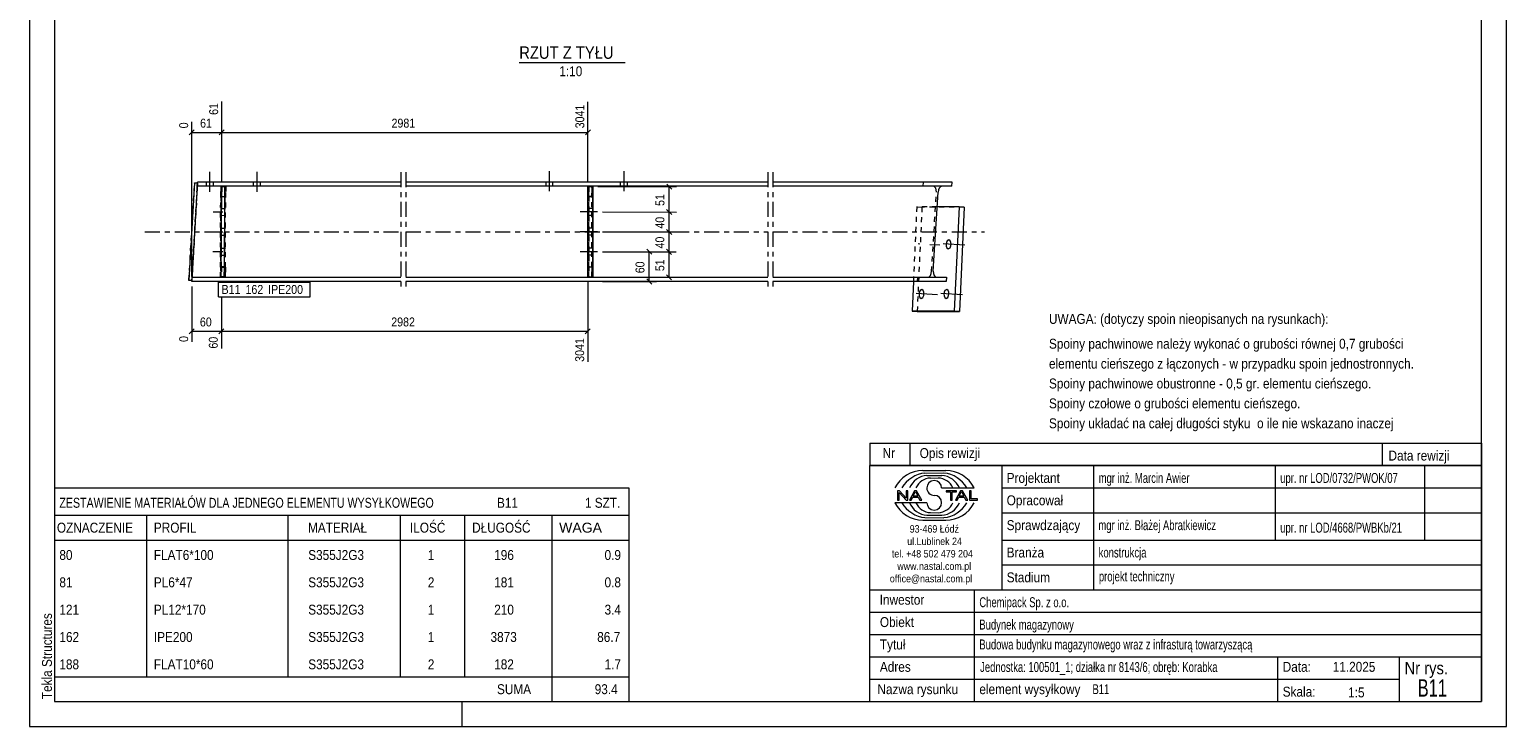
# Model space of a CAD drawing. Header units: millimetres. Extents: x 0 to 297, y 0 to 420.
# Tile 1 of 3: x 0 to 297, y 0 to 140. Entities that reach past the tile are written whole.
import ezdxf

# ---------------------------------------------------------------- set-up
doc = ezdxf.new("R2010")
doc.units = ezdxf.units.MM
for name, pattern in [('XKITLINE00', [0]), ('XKITLINE01', [4, 1, -1, 1, -1]), ('XKITLINE02', [4, 2, -2]), ('XKITLINE03', [6, 3, -1, 1, -1])]:
    doc.linetypes.add(name, pattern=pattern)
for name, color, linetype, lineweight in [('Arkusz rysunku', 3, 'Continuous', 0), ('Element', 2, 'Continuous', 0), ('Inny typ obiektu', 7, 'Continuous', 0), ('Wymiar', 4, 'Continuous', 0), ('Znak elementu', 2, 'Continuous', 0), ('Śruba', 3, 'Continuous', 0)]:
    doc.layers.add(name, color=color, linetype=linetype, lineweight=lineweight)
doc.styles.add('ARIAL', font='ARIAL.TTF')

msp = doc.modelspace()

# ---------------------------------------------------------------- linework, layer by layer
at = {"layer": 'Arkusz rysunku', "linetype": 'XKITLINE00', "lineweight": 0}
for p, q in [((0, 420), (0, 0)), ((297, 0), (297, 420)), ((5, 415), (5, 5)), ((292, 5), (292, 415)), ((5, 5), (292, 5)), ((87, 0), (87, 5)), ((0, 0), (297, 0))]:
    msp.add_line(p, q, dxfattribs=at)
at = {"layer": 'Element', "linetype": 'XKITLINE03', "lineweight": 0}
for p, q in [((74.66, 111.52), (74.66, 87.52)), ((75.66, 111.52), (75.66, 87.52)), ((148.46, 111.52), (148.46, 87.52)), ((149.46, 111.52), (149.46, 87.52)), ((23.21, 99.52), (74.66, 99.52)), ((75.66, 99.52), (148.46, 99.52)), ((149.46, 99.52), (192.05, 99.52))]:
    msp.add_line(p, q, dxfattribs=at)
at = {"layer": 'Element', "linetype": 'XKITLINE00', "lineweight": 0}
for p, q in [((33.18, 109.37), (32.03, 89.77)), ((33.74, 108.67), (32.63, 89.73)), ((33.18, 109.37), (33.78, 109.33)), ((33.74, 108.67), (33.79, 109.52)), ((74.66, 108.67), (33.74, 108.67)), ((74.66, 109.52), (33.79, 109.52)), ((38.56, 90.45), (38.65, 108.59)), ((39.25, 108.58), (38.65, 108.59)), ((39.25, 108.58), (39.16, 90.45)), ((39.24, 106.58), (39.25, 108.58)), ((39.25, 108.58), (39.25, 108.58)), ((39.25, 108.58), (39.25, 108.58)), ((148.46, 109.52), (75.66, 109.52)), ((148.46, 108.67), (75.66, 108.67)), ((112.25, 90.4), (112.28, 108.64)), ((113.28, 108.63), (112.28, 108.64)), ((113.28, 108.63), (113.25, 90.4)), ((113.28, 106.63), (113.28, 108.63)), ((113.28, 108.63), (113.28, 108.63)), ((113.28, 108.63), (113.28, 108.63)), ((185.54, 109.52), (149.46, 109.52)), ((185.49, 108.67), (149.46, 108.67)), ((181.74, 91.57), (182.7, 107.47)), ((182.78, 107.93), (182.7, 107.47)), ((182.95, 108.31), (182.78, 107.93)), ((183.19, 108.57), (182.95, 108.31)), ((183.46, 108.67), (183.19, 108.57)), ((185.49, 108.67), (185.54, 109.52)), ((39.18, 92.45), (39.24, 106.58)), ((39.24, 106.58), (39.24, 106.58)), ((113.26, 92.4), (113.28, 106.63)), ((113.28, 106.63), (113.28, 106.63)), ((186.91, 104.52), (182.52, 104.52)), ((186.91, 104.52), (185.96, 83.52)), ((186.91, 104.52), (187.95, 104.46)), ((187.95, 104.46), (186.99, 83.46)), ((39.17, 90.45), (39.18, 92.45)), ((39.18, 92.45), (39.17, 92.45)), ((113.25, 90.4), (113.26, 92.4)), ((113.26, 92.4), (113.25, 92.4)), ((32.63, 89.73), (32.03, 89.77)), ((32.03, 89.73), (32.04, 89.77)), ((32.03, 89.73), (32.03, 89.77)), ((32.63, 89.7), (32.03, 89.73)), ((32.62, 89.52), (32.63, 89.73)), ((74.66, 89.52), (32.62, 89.52)), ((32.67, 90.37), (74.66, 90.37)), ((39.16, 90.45), (38.56, 90.45)), ((39.16, 90.45), (39.17, 90.45)), ((39.17, 90.45), (39.16, 90.45)), ((75.66, 90.37), (148.46, 90.37)), ((148.46, 89.52), (75.66, 89.52)), ((113.25, 90.4), (112.25, 90.4)), ((113.25, 90.4), (113.25, 90.4)), ((113.25, 90.4), (113.25, 90.4)), ((149.46, 90.37), (184.39, 90.37)), ((184.33, 89.52), (149.46, 89.52)), ((177.73, 89.52), (177.46, 83.52)), ((181.74, 91.57), (181.76, 91.11)), ((181.76, 91.11), (181.89, 90.72)), ((181.89, 90.72), (182.1, 90.46)), ((182.1, 90.46), (182.35, 90.37)), ((184.39, 90.37), (184.33, 89.52)), ((177.46, 83.52), (178.5, 83.46)), ((185.96, 83.52), (177.46, 83.52)), ((178.5, 83.46), (186.99, 83.46)), ((186.99, 83.46), (185.96, 83.52))]:
    msp.add_line(p, q, dxfattribs=at)
at = {"layer": 'Element', "linetype": 'XKITLINE01', "lineweight": 0}
for p, q in [((32.04, 89.77), (33.18, 109.33)), ((33.78, 109.3), (32.63, 89.7)), ((32.74, 91.57), (33.67, 107.47)), ((32.74, 91.57), (33.67, 107.47)), ((33.18, 109.33), (33.18, 109.37)), ((33.78, 109.3), (33.18, 109.33)), ((33.7, 107.93), (33.67, 107.47)), ((33.67, 107.47), (33.7, 107.93)), ((33.72, 108.31), (33.7, 107.93)), ((33.7, 107.93), (33.72, 108.31)), ((33.74, 108.57), (33.72, 108.31)), ((33.72, 108.31), (33.74, 108.57)), ((33.74, 108.67), (33.79, 109.52)), ((33.78, 109.33), (33.74, 108.67)), ((33.74, 108.67), (33.74, 108.57)), ((33.74, 108.57), (33.74, 108.67)), ((33.78, 109.33), (33.78, 109.3)), ((38.46, 108.64), (38.38, 90.4)), ((38.44, 106.64), (38.46, 108.64)), ((38.46, 108.64), (38.46, 108.64)), ((38.46, 108.64), (39.46, 108.63)), ((38.46, 108.64), (39.46, 108.63)), ((38.65, 108.59), (38.64, 106.59)), ((39.25, 108.58), (38.65, 108.59)), ((38.65, 108.59), (38.65, 108.59)), ((39.38, 90.4), (39.46, 108.63)), ((39.46, 108.63), (39.44, 106.63)), ((39.46, 108.63), (39.46, 108.63)), ((112.28, 106.64), (112.28, 108.64)), ((112.49, 108.59), (112.46, 90.45)), ((112.48, 106.59), (112.49, 108.59)), ((112.49, 108.59), (112.49, 108.59)), ((113.09, 108.59), (112.49, 108.59)), ((113.06, 90.45), (113.09, 108.59)), ((113.09, 108.59), (113.08, 106.59)), ((179.72, 108.67), (179.78, 109.52)), ((181.41, 91.57), (182.37, 107.47)), ((182.01, 108.57), (181.75, 108.67)), ((182.22, 108.31), (182.01, 108.57)), ((182.35, 107.93), (182.22, 108.31)), ((182.37, 107.47), (182.35, 107.93)), ((38.38, 92.4), (38.44, 106.64)), ((38.44, 106.64), (39.44, 106.63)), ((38.58, 92.45), (38.64, 106.59)), ((39.24, 106.58), (38.64, 106.59)), ((39.38, 92.4), (39.44, 106.63)), ((112.26, 92.4), (112.28, 106.64)), ((113.28, 106.63), (112.28, 106.64)), ((112.46, 92.45), (112.48, 106.59)), ((112.48, 106.59), (113.08, 106.59)), ((113.06, 92.45), (113.08, 106.59)), ((178.42, 104.52), (177.73, 89.52)), ((178.42, 104.52), (179.45, 104.46)), ((182.52, 104.52), (178.42, 104.52)), ((179.45, 104.46), (178.5, 83.46)), ((187.95, 104.46), (179.45, 104.46)), ((38.37, 90.4), (38.38, 92.4)), ((38.38, 92.4), (39.38, 92.4)), ((38.58, 92.45), (38.57, 90.45)), ((39.17, 92.45), (38.58, 92.45)), ((39.38, 92.4), (39.37, 90.4)), ((112.26, 92.4), (112.25, 90.4)), ((113.25, 92.4), (112.26, 92.4)), ((112.46, 90.45), (112.46, 92.45)), ((112.46, 92.45), (113.06, 92.45)), ((113.06, 92.45), (113.06, 90.45)), ((32.62, 89.52), (32.67, 90.37)), ((32.63, 89.73), (32.67, 90.37)), ((32.63, 89.7), (32.63, 89.73)), ((32.63, 89.7), (32.63, 89.7)), ((32.68, 90.46), (32.67, 90.37)), ((32.67, 90.37), (32.68, 90.46)), ((32.69, 90.72), (32.68, 90.46)), ((32.68, 90.46), (32.69, 90.72)), ((32.71, 91.11), (32.69, 90.72)), ((32.69, 90.72), (32.71, 91.11)), ((32.74, 91.57), (32.71, 91.11)), ((32.71, 91.11), (32.74, 91.57)), ((38.38, 90.4), (38.37, 90.4)), ((38.37, 90.4), (39.37, 90.4)), ((38.38, 90.4), (39.38, 90.4)), ((38.57, 90.45), (38.56, 90.45)), ((39.16, 90.45), (38.57, 90.45)), ((39.37, 90.4), (39.38, 90.4)), ((112.46, 90.45), (112.46, 90.45)), ((112.46, 90.45), (113.06, 90.45)), ((178.57, 89.52), (178.62, 90.37)), ((180.65, 90.37), (180.92, 90.46)), ((180.92, 90.46), (181.16, 90.72)), ((181.16, 90.72), (181.33, 91.11)), ((181.33, 91.11), (181.41, 91.57))]:
    msp.add_line(p, q, dxfattribs=at)
at = {"layer": 'Inny typ obiektu', "linetype": 'XKITLINE00', "lineweight": 0}
for p, q in [((98.48, 133.57), (119.78, 133.57)), ((169, 57), (169, 52.5)), ((169, 57), (292, 57)), ((177, 57), (177, 52.5)), ((272, 57), (272, 52.5)), ((292, 57), (292, 52.5)), ((292, 52.5), (169, 52.5)), ((169, 5), (169, 52.5)), ((169, 52.5), (292, 52.5)), ((179.62, 51.49), (184.23, 51.5)), ((180.07, 50.99), (183.86, 51)), ((180.46, 50.49), (183.45, 50.49)), ((195.5, 52.5), (195.5, 27.5)), ((214, 27.5), (214, 52.5)), ((250.5, 52.5), (250.5, 37.5)), ((280.5, 52.5), (280.5, 37.5)), ((292, 52.5), (292, 5)), ((5, 48), (5, 42.5)), ((5, 48), (120.5, 48)), ((120.5, 48), (120.5, 42.5)), ((181.2, 49.98), (182.73, 49.99)), ((183.42, 47.99), (189.98, 47.99)), ((195.5, 48), (292, 48)), ((180.43, 45.01), (174, 45.01)), ((174.93, 47.44), (174.57, 47.44)), ((174.57, 47.44), (174.57, 45.56)), ((174.57, 45.56), (174.9, 45.56)), ((174.9, 47.04), (176.29, 45.56)), ((174.9, 45.56), (174.9, 47.04)), ((176.31, 45.96), (174.93, 47.44)), ((176.29, 45.56), (176.65, 45.56)), ((176.65, 47.44), (176.31, 47.44)), ((176.31, 47.44), (176.31, 45.96)), ((176.65, 45.56), (176.65, 47.44)), ((177.96, 47.44), (176.94, 45.56)), ((176.94, 45.56), (177.31, 45.56)), ((177.31, 45.56), (177.61, 46.13)), ((177.61, 46.13), (178.71, 46.13)), ((177.71, 46.33), (178.14, 47.24)), ((178.6, 46.33), (177.71, 46.33)), ((178.33, 47.44), (177.96, 47.44)), ((178.14, 47.24), (178.6, 46.33)), ((179.41, 45.56), (178.33, 47.44)), ((178.71, 46.13), (179.02, 45.56)), ((179.02, 45.56), (179.41, 45.56)), ((186.43, 47.44), (184.34, 47.44)), ((184.34, 47.44), (184.34, 47.22)), ((184.34, 47.22), (185.21, 47.22)), ((185.21, 47.22), (185.21, 45.56)), ((185.21, 45.56), (185.56, 45.56)), ((185.56, 45.56), (185.56, 47.22)), ((185.56, 47.22), (186.43, 47.22)), ((187.21, 47.44), (186.2, 45.56)), ((186.2, 45.56), (186.57, 45.56)), ((186.43, 47.22), (186.43, 47.44)), ((186.57, 45.56), (186.86, 46.13)), ((186.86, 46.13), (187.96, 46.13)), ((186.96, 46.33), (187.39, 47.24)), ((187.86, 46.33), (186.96, 46.33)), ((187.59, 47.44), (187.21, 47.44)), ((187.4, 47.24), (187.39, 47.24)), ((187.4, 47.24), (187.86, 46.33)), ((188.67, 45.56), (187.59, 47.44)), ((187.96, 46.13), (188.27, 45.56)), ((188.27, 45.56), (188.67, 45.56)), ((189.36, 47.44), (189.01, 47.44)), ((189.01, 47.44), (189.01, 45.56)), ((189.01, 45.56), (190.66, 45.56)), ((189.36, 45.78), (189.36, 47.44)), ((190.66, 45.78), (189.36, 45.78)), ((190.66, 45.56), (190.66, 45.78)), ((5, 42.5), (5, 37.5)), ((5, 42.5), (120.5, 42.5)), ((23.5, 42.5), (23.5, 37.5)), ((52, 37.5), (52, 42.5)), ((74.5, 42.5), (74.5, 37.5)), ((87.5, 42.5), (87.5, 37.5)), ((105, 42.5), (105, 37.5)), ((120.5, 42.5), (120.5, 37.5)), ((180.07, 42.01), (183.86, 42)), ((180.46, 42.51), (183.45, 42.51)), ((181.2, 43.02), (182.73, 43.01)), ((195.5, 43), (292, 43)), ((179.62, 41.51), (184.23, 41.5)), ((5, 37.5), (120.5, 37.5)), ((5, 37.5), (5, 32)), ((23.5, 37.5), (23.5, 32)), ((52, 32), (52, 37.5)), ((74.5, 37.5), (74.5, 32)), ((87.5, 37.5), (87.5, 32)), ((105, 37.5), (105, 32)), ((120.5, 37.5), (120.5, 32)), ((195.5, 37.5), (292, 37.5)), ((5, 32), (5, 26.5)), ((23.5, 32), (23.5, 26.5)), ((52, 26.5), (52, 32)), ((74.5, 32), (74.5, 26.5)), ((87.5, 32), (87.5, 26.5)), ((105, 32), (105, 26.5)), ((120.5, 32), (120.5, 26.5)), ((195.5, 32.5), (292, 32.5)), ((169, 27.5), (292, 27.5)), ((190, 5), (190, 27.5)), ((5, 26.5), (5, 21)), ((23.5, 26.5), (23.5, 21)), ((52, 21), (52, 26.5)), ((74.5, 26.5), (74.5, 21)), ((87.5, 26.5), (87.5, 21)), ((105, 26.5), (105, 21)), ((120.5, 26.5), (120.5, 21)), ((5, 21), (5, 15.5)), ((23.5, 21), (23.5, 15.5)), ((52, 15.5), (52, 21)), ((74.5, 21), (74.5, 15.5)), ((87.5, 21), (87.5, 15.5)), ((105, 21), (105, 15.5)), ((120.5, 21), (120.5, 15.5)), ((169, 23), (292, 23)), ((169, 18.5), (292, 18.5)), ((5, 15.5), (5, 10)), ((23.5, 15.5), (23.5, 10)), ((52, 10), (52, 15.5)), ((74.5, 15.5), (74.5, 10)), ((87.5, 15.5), (87.5, 10)), ((105, 15.5), (105, 10)), ((120.5, 15.5), (120.5, 10)), ((169, 14), (292, 14)), ((251, 5), (251, 14)), ((275.5, 5), (275.5, 14)), ((5, 10), (5, 5)), ((5, 10), (120.5, 10)), ((105, 10), (105, 5)), ((120.5, 10), (120.5, 5)), ((169, 9.5), (275.5, 9.5)), ((5, 5), (120.5, 5)), ((169, 5), (292, 5))]:
    msp.add_line(p, q, dxfattribs=at)
for centre, radius, start, end in [((179.72, 45.08), 6.42, 90.8317, 153.0136), ((180.67, 45), 6.02, 95.7347, 150.2266), ((183.22, 46.41), 4.08, 22.7023, 86.7527), ((183.24, 44.98), 6.04, 29.8256, 84.1252), ((184.25, 45.07), 6.43, 27.0191, 90.199), ((180.7, 46.42), 4.07, 93.3428, 157.3393), ((181.33, 46.6), 3.38, 92.229, 155.8008), ((181.92, 47.99), 1.49, 0.0741, 179.9259), ((181.92, 47.99), 1.49, 179.9259, 270), ((182.59, 46.6), 3.39, 24.2351, 87.5913), ((179.72, 47.92), 6.42, 206.9864, 269.1683), ((180.67, 48), 6.02, 209.7734, 264.2653), ((180.7, 46.58), 4.07, 202.6607, 266.6572), ((181.33, 46.4), 3.38, 204.1992, 267.771), ((181.92, 45.01), 1.49, 180.0741, 359.9259), ((181.92, 45), 1.49, 0.0741, 90), ((182.59, 46.4), 3.39, 272.4087, 335.7649), ((183.22, 46.59), 4.08, 273.2473, 337.2977), ((183.24, 48.02), 6.04, 275.8748, 330.1744), ((184.25, 47.93), 6.43, 269.801, 332.9809)]:
    msp.add_arc(centre, radius, start, end, dxfattribs=at)
at = {"layer": 'Wymiar', "linetype": 'XKITLINE00', "lineweight": 0}
for p, q in [((38.65, 109.59), (38.65, 125.71)), ((38.65, 109.59), (38.65, 125.71)), ((112.28, 109.64), (112.28, 125.68)), ((33.13, 120.03), (32.11, 119.01)), ((32.62, 90.52), (32.62, 121.67)), ((32.62, 119.52), (38.65, 119.52)), ((39.16, 120.03), (38.14, 119.01)), ((39.16, 120.03), (38.14, 119.01)), ((38.65, 119.52), (112.28, 119.52)), ((112.79, 120.03), (111.77, 119.01)), ((114.28, 108.63), (130.08, 108.61)), ((128.13, 109.12), (129.14, 108.1)), ((128.63, 103.49), (128.64, 108.61)), ((128.12, 104), (129.14, 102.98)), ((128.12, 104), (129.14, 102.98)), ((115.24, 103.51), (130.07, 103.49)), ((115.24, 103.51), (130.07, 103.49)), ((128.62, 99.49), (128.63, 103.49)), ((115.24, 99.51), (130.06, 99.49)), ((115.24, 99.51), (130.06, 99.49)), ((128.11, 100), (129.13, 98.98)), ((128.11, 100), (129.13, 98.98)), ((128.61, 95.49), (128.62, 99.49)), ((115.23, 95.52), (126.06, 95.52)), ((115.23, 95.51), (130.05, 95.49)), ((115.23, 95.51), (130.05, 95.49)), ((124.11, 96.02), (125.13, 95.01)), ((124.62, 89.52), (124.62, 95.52)), ((128.11, 96), (129.12, 94.98)), ((128.11, 96), (129.12, 94.98)), ((128.6, 90.37), (128.61, 95.49)), ((38.57, 89.45), (38.57, 89.42)), ((38.57, 89.45), (38.57, 89.42)), ((112.25, 89.4), (112.25, 73.36)), ((114.25, 90.39), (130.04, 90.37)), ((115.23, 89.52), (126.06, 89.52)), ((124.11, 90.03), (125.13, 89.01)), ((128.1, 90.88), (129.11, 89.86)), ((32.62, 88.52), (32.62, 77.36)), ((38.57, 86.42), (38.57, 76.03)), ((38.57, 86.42), (38.57, 76.03)), ((33.13, 80.03), (32.11, 79.01)), ((32.62, 79.52), (38.57, 79.52)), ((39.07, 80.03), (38.06, 79.01)), ((39.07, 80.03), (38.11, 79.06)), ((38.57, 79.52), (112.25, 79.52)), ((112.76, 80.03), (111.74, 79.01))]:
    msp.add_line(p, q, dxfattribs=at)
at = {"layer": 'Znak elementu', "linetype": 'XKITLINE00', "lineweight": 0}
for p, q in [((38.02, 89.42), (56.45, 89.42)), ((38.02, 86.42), (38.02, 89.42)), ((56.45, 86.42), (56.45, 89.42)), ((38.02, 86.42), (56.45, 86.42))]:
    msp.add_line(p, q, dxfattribs=at)
at = {"layer": 'Śruba', "linetype": 'XKITLINE00', "lineweight": 0}
for p, q in [((36.26, 107.59), (36.26, 111.59)), ((36.26, 107.59), (36.26, 111.59)), ((45.76, 107.59), (45.76, 111.59)), ((45.76, 107.59), (45.76, 111.59)), ((104.56, 107.69), (104.56, 111.69)), ((104.56, 107.69), (104.56, 111.69)), ((119.56, 107.69), (119.56, 111.69)), ((119.56, 107.69), (119.56, 111.69)), ((35.56, 108.67), (35.56, 109.52)), ((35.56, 108.67), (35.56, 109.52)), ((36.96, 108.67), (36.96, 109.52)), ((36.96, 108.67), (36.96, 109.52)), ((45.06, 108.67), (45.06, 109.52)), ((45.06, 108.67), (45.06, 109.52)), ((46.46, 108.67), (46.46, 109.52)), ((46.46, 108.67), (46.46, 109.52)), ((103.86, 108.67), (103.86, 109.52)), ((103.86, 108.67), (103.86, 109.52)), ((105.26, 108.67), (105.26, 109.52)), ((105.26, 108.67), (105.26, 109.52)), ((118.86, 108.67), (118.86, 109.52)), ((118.86, 108.67), (118.86, 109.52)), ((120.26, 108.67), (120.26, 109.52)), ((120.26, 108.67), (120.26, 109.52)), ((113.27, 104.22), (112.27, 104.22)), ((114.24, 103.52), (110.74, 103.52)), ((113.27, 102.82), (112.27, 102.82)), ((114.24, 99.52), (110.74, 99.52)), ((113.27, 100.22), (112.27, 100.22)), ((113.27, 98.82), (112.27, 98.82)), ((114.23, 95.52), (110.73, 95.52)), ((113.26, 96.22), (112.26, 96.22)), ((188.05, 96.81), (183.73, 97.07)), ((184.38, 97.34), (184.33, 97)), ((184.33, 97), (184.35, 96.65)), ((184.35, 96.65), (184.48, 96.3)), ((184.54, 97.69), (184.38, 97.34)), ((184.48, 96.3), (184.76, 96.11)), ((184.88, 97.9), (184.54, 97.69)), ((184.76, 96.11), (185.1, 96.32)), ((185.16, 97.71), (184.88, 97.9)), ((185.1, 96.32), (185.26, 96.67)), ((185.29, 97.36), (185.16, 97.71)), ((185.26, 96.67), (185.31, 97.02)), ((185.31, 97.02), (185.29, 97.36)), ((113.26, 94.82), (112.26, 94.82)), ((182.6, 86.82), (178.28, 87.09)), ((178.93, 87.35), (178.88, 87.01)), ((178.88, 87.01), (178.9, 86.67)), ((178.9, 86.67), (179.03, 86.32)), ((179.09, 87.71), (178.93, 87.35)), ((179.03, 86.32), (179.31, 86.12)), ((179.43, 87.92), (179.09, 87.71)), ((179.31, 86.12), (179.65, 86.33)), ((179.71, 87.72), (179.43, 87.92)), ((179.65, 86.33), (179.81, 86.69)), ((179.84, 87.37), (179.71, 87.72)), ((179.81, 86.69), (179.86, 87.03)), ((179.86, 87.03), (179.84, 87.37)), ((187.6, 86.82), (183.27, 87.09)), ((183.93, 87.35), (183.87, 87.01)), ((183.87, 87.01), (183.9, 86.67)), ((183.9, 86.67), (184.03, 86.32)), ((184.08, 87.71), (183.93, 87.35)), ((184.03, 86.32), (184.31, 86.12)), ((184.43, 87.92), (184.08, 87.71)), ((184.31, 86.12), (184.65, 86.33)), ((184.71, 87.72), (184.43, 87.92)), ((184.65, 86.33), (184.81, 86.69)), ((184.84, 87.37), (184.71, 87.72)), ((184.81, 86.69), (184.86, 87.03)), ((184.86, 87.03), (184.84, 87.37))]:
    msp.add_line(p, q, dxfattribs=at)
at = {"layer": 'Śruba', "linetype": 'XKITLINE02', "lineweight": 0}
for p, q in [((38.44, 104.24), (39.44, 104.23)), ((36.9, 103.54), (40.4, 103.53)), ((38.43, 102.84), (39.43, 102.83)), ((36.89, 99.54), (40.39, 99.53)), ((38.41, 98.84), (39.41, 98.83)), ((38.42, 100.24), (39.42, 100.23)), ((36.87, 95.54), (40.37, 95.53)), ((38.4, 96.24), (39.4, 96.23)), ((183.05, 96.81), (178.73, 97.07)), ((38.39, 94.84), (39.39, 94.83))]:
    msp.add_line(p, q, dxfattribs=at)

# ---------------------------------------------------------------- texts
at = {"layer": 'Arkusz rysunku', "style": 'ARIAL', "width": 0.85}
msp.add_text('Tekla Structures', height=2, rotation=90, dxfattribs=at).set_placement((4.5, 5.5))
at = {"layer": 'Inny typ obiektu', "style": 'ARIAL'}
for s, height, width, p in [('RZUT Z TYŁU', 2.5, 0.85, (98.48, 134.32)), ('1:10', 2, 0.85, (106.53, 130.82)), ('UWAGA: (dotyczy spoin nieopisanych na rysunkach):', 2, 0.85, (205, 81)), ('Spoiny pachwinowe należy wykonać o grubości równej 0,7 grubości', 2, 0.85, (205, 76)), ('elementu cieńszego z łączonych - w przypadku spoin jednostronnych.', 2, 0.85, (205, 72)), ('Spoiny pachwinowe obustronne - 0,5 gr. elementu cieńszego.', 2, 0.85, (205, 68)), ('Spoiny czołowe o grubości elementu cieńszego.', 2, 0.85, (205, 64)), ('Spoiny układać na całej długości styku  o ile nie wskazano inaczej', 2, 0.85, (205, 60)), ('Nr', 2, 0.85, (171.54, 54)), ('Opis rewizji', 2, 0.85, (179, 54)), ('Data rewizji', 2, 0.85, (273.28, 53.5)), ('Projektant', 2, 0.85, (196.5, 49)), ('mgr inż. Marcin Awier', 2, 0.68, (215, 49)), ('upr. nr LOD/0732/PWOK/07', 2, 0.68, (251.5, 49)), ('ZESTAWIENIE MATERIAŁÓW DLA JEDNEGO ELEMENTU WYSYŁKOWEGO', 2, 0.765, (6, 44)), ('B11', 2, 0.85, (94, 44)), ('1', 2, 0.85, (111.69, 44)), (' SZT.', 2, 0.85, (113, 44)), ('Opracował', 2, 0.85, (196.5, 44.5)), ('Sprawdzający', 2, 0.85, (196.5, 39.5)), ('mgr inż. Błażej Abratkiewicz', 2, 0.68, (214.94, 39.5)), ('OZNACZENIE', 2, 0.85, (5.5, 39)), ('PROFIL', 2, 0.85, (25, 39)), ('MATERIAŁ', 2, 0.85, (56, 39)), ('ILOŚĆ', 2, 0.85, (76.5, 39)), ('DŁUGOŚĆ', 2, 0.85, (89, 39)), ('WAGA', 2, 1.008832, (106.5, 39)), ('93-469 Łódź', 1.5, 0.85, (177, 39)), ('upr. nr LOD/4668/PWBKb/21', 2, 0.68, (251.5, 39)), ('FLAT6*100', 2, 0.85, (25, 33.5)), ('ul.Lublinek 24', 1.5, 0.85, (176.5, 36.5)), ('Branża', 2, 0.85, (196.5, 34)), ('konstrukcja', 2, 0.68, (215, 34)), ('80', 2, 0.85, (6, 33.5)), ('S355J2G3', 2, 0.85, (56.04, 33.5)), ('1', 2, 0.85, (80.09, 33.5)), ('196', 2, 0.85, (93.44, 33.5)), ('0.9', 2, 0.85, (115.63, 33.5)), ('tel. +48 502 479 204', 1.5, 0.85, (173.41, 34)), ('www.nastal.com.pl', 1.5, 0.85, (174.5, 31.5)), ('81', 2, 0.85, (6, 28)), ('PL6*47', 2, 0.85, (25, 28)), ('S355J2G3', 2, 0.85, (56.04, 28)), ('2', 2, 0.85, (80.09, 28)), ('181', 2, 0.85, (93.44, 28)), ('0.8', 2, 0.85, (115.63, 28)), ('office@nastal.com.pl', 1.5, 0.85, (173, 29)), ('Stadium', 2, 0.85, (196.5, 29)), ('projekt techniczny', 2, 0.68, (215.04, 29.19)), ('121', 2, 0.85, (6, 22.5)), ('PL12*170', 2, 0.85, (25, 22.5)), ('S355J2G3', 2, 0.85, (56.04, 22.5)), ('1', 2, 0.85, (80.09, 22.5)), ('210', 2, 0.85, (93.44, 22.5)), ('3.4', 2, 0.85, (115.63, 22.5)), ('Inwestor', 2, 0.85, (170.96, 24.5)), ('Chemipack Sp. z o.o.', 2, 0.68, (191, 24)), ('Obiekt', 2, 0.85, (171, 20)), ('Budynek magazynowy', 2, 0.68, (191, 19.5)), ('162', 2, 0.85, (6, 17)), ('IPE200', 2, 0.85, (25, 17)), ('S355J2G3', 2, 0.85, (56.04, 17)), ('1', 2, 0.85, (80.09, 17)), ('3873', 2, 0.85, (92.7, 17)), ('86.7', 2, 0.85, (114.15, 17)), ('Tytuł', 2, 0.85, (171, 15.5)), ('Budowa budynku magazynowego wraz z infrasturą towarzyszącą', 2, 0.68, (191, 15.5)), ('188', 2, 0.85, (6, 11.5)), ('FLAT10*60', 2, 0.85, (25, 11.5)), ('S355J2G3', 2, 0.85, (56.04, 11.5)), ('2', 2, 0.85, (80.09, 11.5)), ('182', 2, 0.85, (93.44, 11.5)), ('1.7', 2, 0.85, (115.63, 11.5)), ('Adres', 2, 0.85, (171, 11)), ('Jednostka: 100501_1; działka nr 8143/6; obręb: Korabka', 2, 0.68, (191.16, 10.96)), ('Data:', 2, 0.85, (252, 11)), ('11.2025', 2, 0.85, (262.06, 11)), ('Nr rys.', 2.5, 0.85, (276.5, 10.5)), ('B11', 3.5, 0.68, (279.14, 6)), ('SUMA', 2, 0.85, (94, 6.5)), ('93.4', 2, 0.85, (113.65, 6.5)), ('Nazwa rysunku', 2, 0.85, (170.5, 6.5)), ('element wysyłkowy', 2, 0.85, (191, 6.5)), ('B11', 2, 0.68, (213.75, 6.5)), ('Skala:', 2, 0.85, (252, 6)), ('1:5', 2, 0.85, (265.16, 5.85))]:
    msp.add_text(s, height=height, dxfattribs=dict(at, width=width)).set_placement(p)
at = {"layer": 'Wymiar', "style": 'ARIAL', "width": 0.85}
for s, rotation, p in [('61', 90.0002, (37.93, 123.04)), ('3041', 90.0002, (111.56, 120.34)), ('0', 90.0002, (31.9, 120.34)), ('51', 89.9028, (127.67, 104.72)), ('40', 89.9028, (127.66, 100.16)), ('40', 89.9028, (127.65, 96.16)), ('60', 90.0002, (123.66, 91.18)), ('51', 89.9028, (127.65, 91.6)), ('0', 90.0002, (31.9, 77.36)), ('60', 90.0002, (37.85, 76.03)), ('3041', 90.0002, (111.53, 73.36))]:
    msp.add_text(s, height=1.8, rotation=rotation, dxfattribs=at).set_placement(p)
for s, p in [('61', (34.3, 120.48)), ('2981', (72.8, 120.48)), ('60', (34.26, 80.48)), ('2982', (72.74, 80.48))]:
    msp.add_text(s, height=1.8, dxfattribs=at).set_placement(p)
at = {"layer": 'Znak elementu', "style": 'ARIAL', "width": 0.85}
for s, p in [('B11', (38.62, 87.02)), ('162', (43.43, 87.02)), ('IPE200', (47.98, 87.02))]:
    msp.add_text(s, height=1.8, dxfattribs=at).set_placement(p)

doc.saveas('drawing.dxf')
